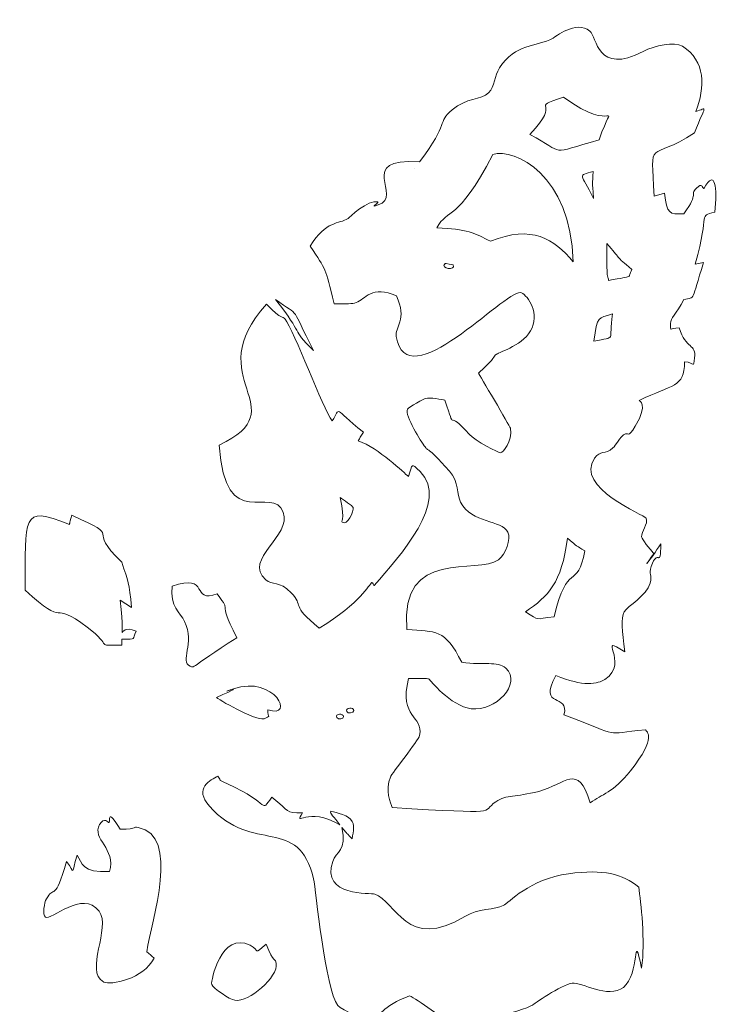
# Model space of a CAD drawing. Header units: inches. Extents: x 18 to 845, y 76 to 789.
# Tile 9 of 12: x 337 to 451, y 629 to 789. Entities that reach past the tile are written whole.
import ezdxf

# ---------------------------------------------------------------- set-up
doc = ezdxf.new("R2010")
doc.units = ezdxf.units.IN
doc.header["$MEASUREMENT"] = 0
doc.layers.add('Layer 1', color=7, linetype='Continuous')

msp = doc.modelspace()

# ---------------------------------------------------------------- linework, layer by layer
at = {"layer": 'Layer 1', "lineweight": 0}
for points, knots in [([(447.2200821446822, 774.1159919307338), (449.1590508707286, 774.692019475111), (448.936004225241, 775.5118131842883), (447.0170945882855, 770.6292383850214), (439.5282894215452, 765.7555684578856), (439.9073954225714, 770.2743450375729), (440.4427285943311, 760.3368869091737), (440.4427285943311, 760.3368869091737), (442.1205658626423, 760.8116995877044), (442.1205658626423, 760.8116995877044), (442.6101062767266, 757.3990929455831), (442.8566931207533, 757.3568236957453), (445.2964798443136, 757.4602638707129), (447.9216500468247, 761.1525569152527), (446.0927291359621, 760.3079504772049), (447.35784378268, 761.6572359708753), (448.244535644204, 762.6027090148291), (448.2921574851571, 761.6979697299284), (448.5682430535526, 761.5500111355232), (450.4066804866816, 765.0158362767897), (450.7379666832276, 761.6079934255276), (450.3441354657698, 757.7226165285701), (447.4857788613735, 756.9162922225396), (449.6740544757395, 758.1215970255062), (447.1157552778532, 749.2610242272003), (447.1157552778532, 749.2610242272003), (448.5092888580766, 749.5257774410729), (448.5092888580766, 749.5257774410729), (446.4587002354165, 743.055415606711), (447.2368384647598, 743.8639820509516), (445.2828983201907, 743.477663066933), (444.0413134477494, 741.0873256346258), (443.0800962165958, 740.4429817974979), (443.1160829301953, 739.5458118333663), (443.1750371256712, 738.0675775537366), (442.8547034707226, 738.8297540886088), (444.5291669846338, 738.8616749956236), (445.5748578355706, 735.3386860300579), (447.3850500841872, 736.2996113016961), (447.0310221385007, 733.9497156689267), (446.7637169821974, 732.1753046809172), (447.1370358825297, 733.1874201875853), (445.4181080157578, 733.3367736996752), (445.3546443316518, 728.9872447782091), (443.5066154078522, 729.749217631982), (437.9944209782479, 727.0022470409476), (438.0091703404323, 726.9676984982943), (439.5594537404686, 726.5512560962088), (437.3796191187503, 722.8189645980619), (436.1122120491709, 720.6491322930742), (436.3432709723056, 722.0357020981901), (435.4693388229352, 721.4403642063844), (434.9897034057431, 721.1136182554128), (434.1302610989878, 719.6061772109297), (433.7365266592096, 719.2687152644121), (432.3568773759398, 718.0865495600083), (431.7244714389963, 719.0109041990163), (430.7357451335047, 717.5974092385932), (427.3843526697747, 712.8066563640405), (438.9119956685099, 708.3405624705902), (439.1387725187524, 707.8141702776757), (439.5330692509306, 706.8990826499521), (438.2841313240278, 705.6398504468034), (438.3992282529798, 704.7895994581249), (438.4579229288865, 704.3545905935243), (439.7187555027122, 702.8660404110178), (440.3860235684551, 702.0234993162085), (437.9867225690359, 698.710767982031), (439.8750051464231, 701.0812993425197), (441.5295100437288, 703.6301417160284), (441.5037310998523, 699.3873319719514), (441.0218465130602, 703.1054796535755), (439.9656451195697, 699.972851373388), (439.4815113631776, 698.5377622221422), (440.1980881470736, 698.7377761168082), (439.7978224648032, 697.2519617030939), (439.2124760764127, 695.0782474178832), (436.1510534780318, 693.6019595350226), (435.5645825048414, 692.5435630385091), (434.9738294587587, 691.4776188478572), (435.2102517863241, 689.5547085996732), (435.6742727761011, 686.0161052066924), (430.7879085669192, 689.2446584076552), (436.6270123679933, 684.2790974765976), (432.4240929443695, 681.5338237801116), (431.3477787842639, 680.8307852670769), (428.8529739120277, 680.2809065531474), (424.4136321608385, 682.160909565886), (421.4317765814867, 676.6510123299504), (426.7654776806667, 679.3694278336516), (425.7447945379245, 675.7507978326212), (435.7652776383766, 672.0039624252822), (431.7497313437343, 672.6712737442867), (439.0514874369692, 673.3420453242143), (439.2053825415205, 672.9232239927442), (441.0314919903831, 672.2693211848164), (436.5711724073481, 666.6130056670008), (433.7472967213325, 663.0323709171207), (431.9435924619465, 662.8408887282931), (430.0446877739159, 661.4178564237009), (427.9585835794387, 668.0745718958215), (426.0649405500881, 664.4366219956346), (421.6385461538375, 663.2839318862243), (417.7995596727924, 662.2842625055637), (416.4548157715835, 662.795602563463), (414.6415092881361, 661.5937674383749), (412.0049454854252, 659.8464198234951), (416.2431852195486, 659.5694836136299), (397.7336795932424, 660.6335882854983), (397.5026639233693, 661.3507273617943), (396.5779956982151, 663.4800421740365), (397.4536147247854, 665.6120819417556), (397.6486436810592, 666.0877164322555), (402.0670076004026, 671.7266657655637), (402.2058938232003, 672.3730641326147), (402.9360847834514, 675.7710584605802), (398.7507241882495, 675.0610510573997), (400.4353648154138, 681.6971913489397), (403.1385206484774, 681.6971913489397), (403.5662521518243, 681.6872863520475), (403.7746031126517, 681.5734870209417), (403.8403480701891, 681.537803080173), (407.170503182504, 677.2041506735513), (410.6477626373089, 676.760177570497), (414.5014552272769, 676.2681500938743), (419.0139382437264, 680.7977614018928), (416.2478921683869, 683.3586896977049), (414.8594624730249, 684.6440252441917), (412.741999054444, 683.760577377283), (409.0974792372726, 684.3243079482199), (406.2913364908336, 689.911446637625), (404.8979353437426, 689.2632065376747), (400.1462600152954, 689.6714924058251), (398.9117345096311, 703.1168445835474), (411.7899013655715, 698.5735210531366), (415.0573461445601, 701.0416610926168), (416.2504441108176, 701.9431023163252), (417.1235111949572, 704.4323167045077), (416.6121278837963, 705.5186980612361), (415.6262562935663, 707.6146646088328), (410.7260077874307, 706.8895020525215), (408.898514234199, 710.4278242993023), (408.2371718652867, 711.7077748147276), (408.7043070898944, 713.6868710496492), (407.0707179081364, 715.5116504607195), (403.1022311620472, 719.9453152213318), (403.7967055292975, 718.559253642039), (403.104220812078, 719.4339751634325), (402.5055091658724, 720.190226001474), (399.7440046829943, 724.58869342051), (400.2468671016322, 725.5841888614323), (400.4226051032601, 725.9324316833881), (403.0900337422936, 727.3502303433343), (403.1192296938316, 727.3576050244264), (403.9735681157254, 727.5759583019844), (405.9028365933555, 727.1354562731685), (406.3578176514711, 727.051285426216), (408.2594621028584, 721.2943365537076), (406.412715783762, 726.0597258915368), (410.3447302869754, 721.4722526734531), (411.1803832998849, 720.4971943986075), (415.1627975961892, 718.4238709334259), (415.4204572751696, 718.4715035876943), (415.7617255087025, 718.5345127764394), (417.4404278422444, 720.2521646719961), (417.0112689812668, 722.5046647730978), (416.9596678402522, 722.7760789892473), (411.8612761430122, 731.3879871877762), (411.8136543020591, 731.4668162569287), (414.9754244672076, 734.3571938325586), (413.9812915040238, 733.9684767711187), (414.7698849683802, 734.5668748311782), (415.2047532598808, 734.8966809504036), (419.3855702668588, 736.0656652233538), (420.563918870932, 738.878057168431), (421.7286859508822, 741.6575982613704), (419.618272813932, 744.4798519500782), (418.6037675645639, 744.6061622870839), (416.1321609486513, 744.9137662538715), (400.0068141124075, 727.1862286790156), (398.4097280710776, 737.4535326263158), (398.1835567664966, 738.9063448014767), (400.2423255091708, 740.2273426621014), (398.4627565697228, 744.0696812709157), (394.4593644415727, 745.9287280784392), (393.3099522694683, 743.4828210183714), (391.8886500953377, 742.9707456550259), (391.2298596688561, 742.7334582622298), (390.4463700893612, 742.7685258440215), (388.3141573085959, 742.7685258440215), (386.7097640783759, 748.9539152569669), (387.1122789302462, 748.1163699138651), (384.3745637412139, 752.1736772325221), (387.002545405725, 756.4270083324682), (389.0650339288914, 755.7350426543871), (390.5611642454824, 756.6780718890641), (390.66156056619, 756.7414684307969), (393.8945515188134, 759.8952871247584), (395.3970951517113, 759.3884185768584), (395.7751491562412, 759.260851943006), (393.7742326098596, 758.3378641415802), (395.4917765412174, 758.8917846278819), (399.6883091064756, 760.2452412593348), (391.6597016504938, 766.707033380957), (402.187770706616, 765.9087612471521), (407.2484455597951, 772.5633944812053), (404.9552441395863, 772.2171737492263), (407.5339170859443, 774.4296429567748), (409.7803617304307, 776.3570623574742), (412.3136620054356, 776.0605882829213), (413.4597436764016, 777.1713698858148), (414.5519317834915, 778.229912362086), (414.3478196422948, 779.9145998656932), (415.2365011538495, 781.2451837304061), (417.9119408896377, 785.251968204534), (421.0486553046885, 784.5707001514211), (423.9992226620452, 786.1058933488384), (424.1583699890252, 786.1887134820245), (427.7606397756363, 789.1003420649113), (429.9786400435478, 787.2561327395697), (431.0889371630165, 786.3323935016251), (431.1616318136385, 779.9737154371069), (438.6628568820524, 783.9322277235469), (440.5110254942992, 784.9025281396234), (443.8091299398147, 785.5668820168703), (445.0396852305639, 784.7844088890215), (448.8587475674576, 782.3564548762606), (448.7881508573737, 778.1029541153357), (447.2200821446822, 774.1159919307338)], [0, 0, 0, 0, 1, 1, 1, 2, 2, 2, 3, 3, 3, 4, 4, 4, 5, 5, 5, 6, 6, 6, 7, 7, 7, 8, 8, 8, 9, 9, 9, 10, 10, 10, 11, 11, 11, 12, 12, 12, 13, 13, 13, 14, 14, 14, 15, 15, 15, 16, 16, 16, 17, 17, 17, 18, 18, 18, 19, 19, 19, 20, 20, 20, 21, 21, 21, 22, 22, 22, 23, 23, 23, 24, 24, 24, 25, 25, 25, 26, 26, 26, 27, 27, 27, 28, 28, 28, 29, 29, 29, 30, 30, 30, 31, 31, 31, 32, 32, 32, 33, 33, 33, 34, 34, 34, 35, 35, 35, 36, 36, 36, 37, 37, 37, 38, 38, 38, 39, 39, 39, 40, 40, 40, 41, 41, 41, 42, 42, 42, 43, 43, 43, 44, 44, 44, 45, 45, 45, 46, 46, 46, 47, 47, 47, 48, 48, 48, 49, 49, 49, 50, 50, 50, 51, 51, 51, 52, 52, 52, 53, 53, 53, 54, 54, 54, 55, 55, 55, 56, 56, 56, 57, 57, 57, 58, 58, 58, 59, 59, 59, 60, 60, 60, 61, 61, 61, 62, 62, 62, 63, 63, 63, 64, 64, 64, 65, 65, 65, 66, 66, 66, 67, 67, 67, 68, 68, 68, 69, 69, 69, 70, 70, 70, 71, 71, 71, 72, 72, 72, 73, 73, 73, 74, 74, 74, 75, 75, 75, 76, 76, 76, 76]), ([(431.4960077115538, 769.521230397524), (434.0591159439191, 777.1874576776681), (434.2261471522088, 769.9027737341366), (425.6988595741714, 776.4950835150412), (419.6038262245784, 774.4196947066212), (425.8230396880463, 776.1770639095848), (420.169881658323, 770.3971089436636), (426.1809962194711, 767.1991857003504), (423.0259304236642, 767.098858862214), (431.4960077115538, 769.521230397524)], [0, 0, 0, 0, 1, 1, 1, 2, 2, 2, 3, 3, 3, 3]), ([(405.017312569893, 755.1426027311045), (409.8948963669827, 755.0048410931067), (411.3147711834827, 754.2778618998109), (413.7548174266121, 752.988557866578), (420.6044471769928, 755.6712657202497), (424.0740508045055, 753.4125371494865), (427.2497052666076, 749.6217888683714), (426.8786787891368, 763.7838258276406), (417.648476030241, 768.3061597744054), (414.1644258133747, 767.0984530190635), (408.1904150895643, 755.8019662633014), (406.8768135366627, 758.5485375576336), (405.017312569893, 755.1426027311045)], [0, 0, 0, 0, 1, 1, 1, 2, 2, 2, 3, 3, 3, 4, 4, 4, 4]), ([(401.3781994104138, 764.8478668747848), (401.3781994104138, 764.8478668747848), (401.3807513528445, 764.8475532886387), (401.3807513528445, 764.8475532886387), (401.3821354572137, 764.8483751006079), (401.3849901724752, 764.8505810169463), (401.3838655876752, 764.8516299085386), (401.3824382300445, 764.853046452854), (401.3781994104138, 764.8499322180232), (401.3781994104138, 764.8478668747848)], [0, 0, 0, 0, 1, 1, 1, 2, 2, 2, 3, 3, 3, 3]), ([(430.5322385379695, 764.3551149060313), (427.814938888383, 763.5703709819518), (428.5414639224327, 764.189800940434), (430.5608721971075, 759.9667687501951), (430.3187836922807, 763.1171416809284), (430.3825822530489, 761.9607441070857), (430.5322385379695, 764.3551149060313)], [0, 0, 0, 0, 1, 1, 1, 2, 2, 2, 2]), ([(432.7083966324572, 752.6327781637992), (432.7571430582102, 746.172644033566), (432.780370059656, 747.935084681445), (433.026740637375, 746.5845772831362), (437.4422498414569, 747.4233553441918), (435.9625557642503, 746.8193451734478), (436.8328113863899, 748.3924338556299), (434.0052591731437, 750.6657928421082), (435.0568757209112, 750.006872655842), (432.7083966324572, 752.6327781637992)], [0, 0, 0, 0, 1, 1, 1, 2, 2, 2, 3, 3, 3, 3]), ([(406.3640461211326, 749.3612528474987), (405.4688766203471, 748.4510852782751), (408.2351822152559, 748.1556006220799), (407.6691267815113, 749.1050313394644), (407.6450347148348, 749.1456785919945), (406.3807851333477, 749.3781216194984), (406.3640461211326, 749.3612528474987)], [0, 0, 0, 0, 1, 1, 1, 2, 2, 2, 2]), ([(378.7322190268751, 743.4933748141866), (382.9972938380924, 740.3964651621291), (381.0387691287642, 742.752576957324), (384.9157052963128, 735.1770269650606), (381.0169428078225, 739.0296490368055), (383.6111869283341, 737.3104940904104), (378.7322190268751, 743.4933748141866)], [0, 0, 0, 0, 1, 1, 1, 2, 2, 2, 2]), ([(394.840079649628, 696.8411638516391), (394.6546961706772, 696.8279607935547), (394.6107508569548, 697.4240015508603), (394.453438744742, 697.325124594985), (393.9003451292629, 696.9769633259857), (392.7991633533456, 694.1204578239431), (385.8655901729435, 689.8821682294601), (381.0364932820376, 693.8296447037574), (383.4572918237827, 693.4076766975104), (381.3111514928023, 695.6477522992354), (379.297409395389, 697.7496986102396), (378.2650405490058, 696.7864917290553), (377.1496254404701, 697.7849067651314), (373.3860726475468, 701.1531463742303), (381.4355911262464, 704.9460681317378), (380.0134671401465, 708.7819187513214), (378.2824799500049, 713.4514034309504), (370.5410954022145, 704.985927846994), (369.5510654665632, 719.7378185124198), (382.4769088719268, 725.84543509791), (366.0457748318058, 730.4379640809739), (377.2936155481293, 742.7319227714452), (379.9553347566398, 739.9149676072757), (379.798022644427, 740.8972275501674), (380.2955216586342, 740.280663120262), (381.7760804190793, 738.4478963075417), (386.4356810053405, 725.7030122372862), (387.9932613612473, 723.6765578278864), (389.4830899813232, 725.969727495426), (387.8899911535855, 725.9404784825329), (393.0570937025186, 721.8345203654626), (392.1599345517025, 720.3539612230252), (392.3019350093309, 720.5546779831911), (392.232773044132, 720.4363586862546), (395.5212320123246, 719.312563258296), (399.7578889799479, 715.1040209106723), (400.4073367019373, 714.6335551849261), (401.127027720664, 716.6854466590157), (400.7466152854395, 716.9513677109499), (402.2886805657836, 715.4182991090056), (407.1834754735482, 710.558714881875), (399.0248737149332, 701.7817354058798), (394.840079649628, 696.8411638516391)], [0, 0, 0, 0, 1, 1, 1, 2, 2, 2, 3, 3, 3, 4, 4, 4, 5, 5, 5, 6, 6, 6, 7, 7, 7, 8, 8, 8, 9, 9, 9, 10, 10, 10, 11, 11, 11, 12, 12, 12, 13, 13, 13, 14, 14, 14, 14]), ([(433.6597088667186, 741.127778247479), (431.2068596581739, 740.3662721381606), (431.2751998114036, 740.9414215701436), (430.6070666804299, 736.6731248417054), (434.4885278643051, 737.5719384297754), (432.9147579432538, 736.3370469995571), (433.6597088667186, 741.127778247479)], [0, 0, 0, 0, 1, 1, 1, 2, 2, 2, 2]), ([(389.6149558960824, 707.2006119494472), (390.4497870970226, 706.4276869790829), (391.5266635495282, 709.0801499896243), (391.3928812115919, 709.5451441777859), (391.297334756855, 709.8771670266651), (389.8026317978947, 710.8202178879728), (389.2753745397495, 711.1890384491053), (390.1243495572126, 707.0045341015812), (389.3536196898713, 707.4423219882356), (389.6149558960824, 707.2006119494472)], [0, 0, 0, 0, 1, 1, 1, 2, 2, 2, 3, 3, 3, 3]), ([(345.539341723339, 708.2906698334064), (354.4227415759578, 704.4230224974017), (347.4930946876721, 706.5090328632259), (353.6671269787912, 700.6601997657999), (354.7910629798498, 697.372519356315), (354.8871501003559, 697.4071327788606), (355.2735314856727, 693.24213565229), (355.2735314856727, 693.24213565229), (353.436111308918, 694.4474202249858), (353.436111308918, 694.4474202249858), (354.4159118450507, 685.5435910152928), (352.4051120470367, 690.9682226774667), (356.0096803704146, 689.4131514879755), (355.2618963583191, 687.9432975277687), (356.3404813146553, 688.115532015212), (353.6711062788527, 688.1260533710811), (353.6711062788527, 688.1260533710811), (353.6711062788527, 687.142939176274), (353.6711062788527, 687.142939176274), (348.9930714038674, 687.142939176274), (352.5944893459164, 686.6491707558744), (348.0508423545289, 690.0782460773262), (341.907322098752, 694.7145631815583), (344.9352882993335, 689.6417341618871), (337.919825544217, 696.0906656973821), (338.1103672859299, 707.8756930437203), (337.0488380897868, 710.1179626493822), (345.1439204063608, 706.7997299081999), (345.1921045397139, 706.9855675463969), (345.0988505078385, 706.7054810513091), (345.539341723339, 708.2906698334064)], [0, 0, 0, 0, 1, 1, 1, 2, 2, 2, 3, 3, 3, 4, 4, 4, 5, 5, 5, 6, 6, 6, 7, 7, 7, 8, 8, 8, 9, 9, 9, 10, 10, 10, 10]), ([(426.3054865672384, 704.5398118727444), (425.3629547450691, 697.2300755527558), (423.2406902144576, 695.1662569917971), (419.4592738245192, 692.5357341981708), (421.9789925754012, 691.0861227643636), (420.8167774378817, 691.3499784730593), (424.1673048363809, 691.7443617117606), (426.2496466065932, 700.8847598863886), (427.9527005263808, 696.0262940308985), (429.1358934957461, 702.502356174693), (426.4288016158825, 704.1956240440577), (428.9034504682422, 702.5027454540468), (426.3054865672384, 704.5398118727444)], [0, 0, 0, 0, 1, 1, 1, 2, 2, 2, 3, 3, 3, 4, 4, 4, 4]), ([(369.235835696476, 695.475290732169), (371.9675819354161, 691.8793227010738), (368.8514872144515, 695.4080859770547), (372.422260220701, 688.3383079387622), (364.5612394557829, 683.2863161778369), (365.5420071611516, 683.3585383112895), (364.8228784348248, 683.6896852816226), (363.0716403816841, 684.4959693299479), (365.6321469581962, 687.3818701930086), (363.9325100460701, 690.9879378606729), (363.2382951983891, 692.4607654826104), (361.4819532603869, 693.3780265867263), (361.8972278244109, 696.7446441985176), (368.0939123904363, 698.9394490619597), (364.8953705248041, 693.87172998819), (369.235835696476, 695.475290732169)], [0, 0, 0, 0, 1, 1, 1, 2, 2, 2, 3, 3, 3, 4, 4, 4, 5, 5, 5, 5]), ([(371.8837138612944, 679.9930344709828), (378.66211974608, 682.3295857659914), (382.0360622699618, 674.9931808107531), (377.4750197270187, 676.6030817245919), (377.4452614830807, 675.0662068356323), (378.1122700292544, 675.8239607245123), (377.1331892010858, 675.2031899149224), (375.9890971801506, 674.4777029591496), (370.1916895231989, 677.835886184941), (369.1040430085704, 678.5768578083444), (375.6653981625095, 681.4959732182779), (368.1532275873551, 678.7061052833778), (371.8837138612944, 679.9930344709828)], [0, 0, 0, 0, 1, 1, 1, 2, 2, 2, 3, 3, 3, 4, 4, 4, 4]), ([(389.8400458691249, 675.473371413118), (389.8400458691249, 675.0713107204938), (388.9363554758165, 674.914085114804), (388.719224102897, 675.3223526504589), (388.3983281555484, 675.9258654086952), (389.8397430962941, 676.0714991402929), (389.8400458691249, 675.473371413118)], [0, 0, 0, 0, 1, 1, 1, 2, 2, 2, 2]), ([(391.4793012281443, 676.4537714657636), (391.4645951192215, 676.0067273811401), (390.5217605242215, 675.9352081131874), (390.3584794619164, 676.3026878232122), (390.0954563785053, 676.8952575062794), (391.4997167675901, 677.066626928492), (391.4793012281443, 676.4537714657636)], [0, 0, 0, 0, 1, 1, 1, 2, 2, 2, 2]), ([(438.4032075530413, 634.4788168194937), (436.9440617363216, 641.3030278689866), (438.1502275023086, 633.3884761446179), (435.4321842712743, 631.3211989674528), (432.9184344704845, 629.4090587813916), (428.5726495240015, 632.2212993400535), (427.100611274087, 632.0142027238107), (425.3076770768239, 631.7617766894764), (420.6645259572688, 628.483309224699), (420.6086859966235, 628.4484038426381), (419.0451238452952, 627.4699285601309), (409.7621953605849, 624.9118009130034), (407.5356039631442, 625.5647737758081), (406.5899579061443, 625.8420488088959), (401.6194228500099, 629.4709541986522), (400.5997704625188, 629.9614461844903), (396.145982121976, 628.2983366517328), (395.3400873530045, 626.2907365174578), (394.6870063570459, 626.0593748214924), (393.5922663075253, 625.6713714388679), (389.5393059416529, 627.6467478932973), (388.9151181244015, 628.3866165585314), (386.808381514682, 630.8827839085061), (385.3063255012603, 647.4607642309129), (384.9491400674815, 649.0065276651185), (382.5265022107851, 659.4905359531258), (375.0477225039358, 652.8950817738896), (367.9784201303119, 660.8713082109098), (365.361468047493, 663.8241867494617), (368.1524712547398, 665.121633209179), (369.3472560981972, 665.7559422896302), (370.1925545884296, 664.7102081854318), (368.983842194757, 665.4111056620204), (370.9159653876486, 664.5307504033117), (378.1462201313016, 661.2364977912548), (376.1602983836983, 659.5907012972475), (378.1287062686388, 662.332511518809), (381.2188665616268, 659.8839437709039), (380.1900069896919, 659.8021234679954), (383.1522698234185, 659.7806772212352), (381.5668756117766, 657.2815692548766), (384.0975225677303, 660.9965138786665), (389.2359708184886, 657.811745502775), (388.2971587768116, 659.1672162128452), (387.5102521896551, 659.727454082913), (387.7418301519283, 660.0465550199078), (387.7599965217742, 660.0715554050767), (390.3193785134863, 659.4965032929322), (390.9597430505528, 658.7448697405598), (391.7662001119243, 657.7981207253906), (391.4220771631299, 656.882103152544), (391.2205169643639, 655.5390461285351), (389.7476136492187, 657.0951254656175), (390.7777333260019, 655.9687889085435), (389.5599810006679, 657.3706703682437), (390.3579171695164, 653.6249595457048), (388.611523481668, 653.498616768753), (388.0576222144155, 651.865308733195), (386.0910042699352, 646.060532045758), (394.3791032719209, 646.7304330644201), (394.9188870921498, 646.5472769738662), (398.3555338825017, 645.3811668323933), (400.0828853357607, 637.1125122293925), (409.6196326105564, 642.903773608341), (411.7107547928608, 644.1734731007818), (414.5689303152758, 644.0077698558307), (415.8547200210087, 644.6537140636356), (416.654645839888, 645.0555152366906), (420.1316457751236, 648.9995422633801), (426.4970985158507, 649.8535779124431), (432.2517286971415, 650.6256053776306), (435.1991789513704, 649.8667269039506), (437.9547577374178, 647.6682933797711), (438.2444680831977, 645.2810593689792), (439.0500600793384, 638.7707082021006), (438.4032075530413, 634.4788168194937)], [0, 0, 0, 0, 1, 1, 1, 2, 2, 2, 3, 3, 3, 4, 4, 4, 5, 5, 5, 6, 6, 6, 7, 7, 7, 8, 8, 8, 9, 9, 9, 10, 10, 10, 11, 11, 11, 12, 12, 12, 13, 13, 13, 14, 14, 14, 15, 15, 15, 16, 16, 16, 17, 17, 17, 18, 18, 18, 19, 19, 19, 20, 20, 20, 21, 21, 21, 22, 22, 22, 23, 23, 23, 24, 24, 24, 25, 25, 25, 25]), ([(356.3651356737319, 657.4174055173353), (363.2173013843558, 656.1262306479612), (358.6233215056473, 642.3719660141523), (357.7490237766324, 637.144104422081), (358.7020228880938, 636.319913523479), (357.7427736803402, 637.1368595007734), (358.9721611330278, 636.0962725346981), (357.2594833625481, 632.6994208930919), (351.8095940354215, 631.6052863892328), (350.7462991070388, 632.1913680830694), (347.4951023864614, 633.9832280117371), (352.0147516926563, 641.0288687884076), (349.9826627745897, 643.7497208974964), (347.3135472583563, 647.3244515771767), (342.1219015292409, 642.1225764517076), (341.2329604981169, 642.763135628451), (340.6940897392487, 643.15154991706), (341.0892299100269, 645.1744833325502), (341.3968038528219, 645.7483243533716), (342.5881588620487, 647.9716214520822), (342.8019884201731, 645.1188635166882), (344.6736493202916, 651.8481588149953), (346.2167122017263, 649.8394237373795), (345.3460496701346, 649.6180827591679), (346.4399178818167, 652.8941308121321), (347.2029919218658, 651.5774366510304), (347.1590682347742, 649.9989953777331), (351.6933725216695, 650.2016369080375), (352.8093715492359, 653.9479316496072), (348.7178292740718, 655.5240588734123), (350.0725214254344, 657.8854490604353), (350.8377216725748, 659.2196366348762), (351.4977959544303, 658.1599699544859), (351.5978260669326, 658.2029280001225), (351.9041830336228, 658.3348707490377), (351.1333300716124, 660.8540483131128), (353.4310074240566, 657.096942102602), (356.5791528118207, 657.1341399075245), (355.3338914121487, 657.6117424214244), (356.3651356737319, 657.4174055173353)], [0, 0, 0, 0, 1, 1, 1, 2, 2, 2, 3, 3, 3, 4, 4, 4, 5, 5, 5, 6, 6, 6, 7, 7, 7, 8, 8, 8, 9, 9, 9, 10, 10, 10, 11, 11, 11, 12, 12, 12, 13, 13, 13, 13]), ([(372.0908969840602, 629.2292549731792), (371.3125112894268, 629.3632535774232), (368.6003155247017, 631.0964550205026), (368.3417907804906, 631.82150944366), (368.1658347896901, 632.3153469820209), (369.8989186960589, 640.551529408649), (374.5885133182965, 638.1884544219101), (376.2493520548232, 637.3518930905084), (375.0681487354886, 636.556184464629), (377.2139430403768, 638.3656197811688), (378.4586421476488, 635.0495436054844), (378.7333436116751, 636.217641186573), (378.8719270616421, 635.2356191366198), (379.181187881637, 633.0430248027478), (374.4320230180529, 628.8266536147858), (372.0908969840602, 629.2292549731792)], [0, 0, 0, 0, 1, 1, 1, 2, 2, 2, 3, 3, 3, 4, 4, 4, 5, 5, 5, 5])]:
    msp.add_open_spline(points, degree=3, knots=knots, dxfattribs=at)

doc.saveas('drawing.dxf')
